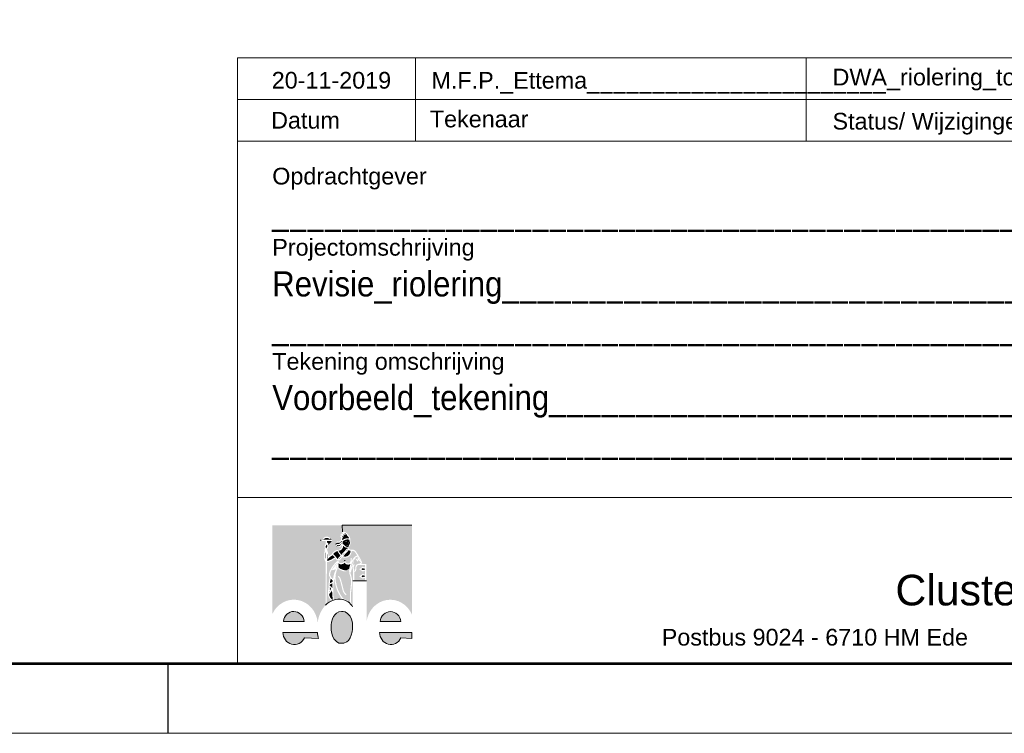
# Model space of a CAD drawing. Header units: metres. Extents: x 170701 to 171309, y 446948 to 447368.
# Tile 12 of 17: x 171180 to 171251, y 446948 to 446999. Entities that reach past the tile are written whole.
import ezdxf
from ezdxf.enums import TextEntityAlignment as Align

# ---------------------------------------------------------------- set-up
doc = ezdxf.new("R2010")
doc.units = ezdxf.units.M
doc.header["$MEASUREMENT"] = 0
doc.layers.add('Kaders', color=7, linetype='Continuous', lineweight=0)
doc.styles.add('Style-arial', font='arial.shx')

# ---------------------------------------------------------------- blocks, each defined once
blk = doc.blocks.new('*U75')
at = {"layer": 'Kaders', "linetype": 'Continuous', "lineweight": 0}
h = blk.add_hatch(color=142, dxfattribs=at)
edge = h.paths.add_edge_path()
edge.add_line((-7.498, -2.951), (-7.498, 5.997))
edge.add_line((-7.498, 5.997), (0.001, 5.997))
edge.add_line((0.001, 5.997), (-1.247, 4.674))
edge.add_line((-1.247, 4.674), (-1.249, 4.677))
edge.add_ellipse((-1.643, 4.337), major_axis=(0, -0.521), ratio=0.999999, start_angle=130.79381, end_angle=230.8107)
edge.add_line((-2.047, 4.666), (-2.048, 4.663))
edge.add_line((-2.048, 4.663), (-1.953, 4.589))
edge.add_line((-1.953, 4.589), (-2.264, 4.544))
edge.add_line((-2.264, 4.544), (-2.264, 4.424))
edge.add_line((-2.264, 4.424), (-1.089, 4.421))
edge.add_line((-1.089, 4.421), (-1.747, 4.422))
edge.add_line((-1.747, 4.422), (-1.744, 4.121))
edge.add_line((-1.744, 4.121), (-1.796, 4.063))
edge.add_line((-1.796, 4.063), (-1.862, 3.96))
edge.add_line((-1.862, 3.96), (-1.87, 3.86))
edge.add_line((-1.87, 3.86), (-1.877, 3.761))
edge.add_line((-1.877, 3.761), (-1.849, 3.705))
edge.add_line((-1.849, 3.705), (-1.838, 3.674))
edge.add_line((-1.838, 3.674), (-1.856, 3.608))
edge.add_line((-1.856, 3.608), (-1.861, 3.499))
edge.add_line((-1.861, 3.499), (-1.87, 3.405))
edge.add_line((-1.87, 3.405), (-1.888, 3.287))
edge.add_line((-1.888, 3.287), (-1.903, 3.191))
edge.add_line((-1.903, 3.191), (-1.914, 3.036))
edge.add_line((-1.914, 3.036), (-1.913, 2.929))
edge.add_line((-1.913, 2.929), (-1.907, 2.811))
edge.add_line((-1.907, 2.811), (-1.906, 2.68))
edge.add_line((-1.906, 2.68), (-1.883, 2.575))
edge.add_line((-1.883, 2.575), (-1.859, 2.48))
edge.add_line((-1.859, 2.48), (-1.754, 2.299))
edge.add_line((-1.754, 2.299), (-1.763, -1.969))
edge.add_line((-1.763, -1.969), (-1.77, -2.031))
edge.add_ellipse((0.319, -4.111), major_axis=(0, -2.948), ratio=0.999999, start_angle=225.13875, end_angle=263.72638)
edge.add_ellipse((-5.174, -4.058), major_axis=(0, -2.577), ratio=0.999999, start_angle=96.00017, end_angle=244.48934)
edge.add_line((-7.5, -2.948), (-7.501, -2.95))
edge.add_line((-7.501, -2.95), (-7.498, -2.951))
h = blk.add_hatch(color=142, dxfattribs=at)
edge = h.paths.add_edge_path()
edge.add_line((7.502, 5.997), (7.502, -2.972))
edge.add_line((7.502, -2.972), (7.5, -2.97))
edge.add_ellipse((5.173, -4.054), major_axis=(0, -2.567), ratio=0.999999, start_angle=114.97429, end_angle=262.38732)
edge.add_line((2.628, -3.715), (2.64, 0.423))
edge.add_line((2.64, 0.423), (2.595, 0.422))
edge.add_line((2.595, 0.422), (2.594, 2.116))
edge.add_line((2.594, 2.116), (2.067, 2.123))
edge.add_ellipse((1.953, 2.264), major_axis=(0, 0.181), ratio=0.999999, start_angle=219.05137, end_angle=302.40826)
edge.add_line((2.105, 2.361), (2.11, 2.351))
edge.add_ellipse((0.269, 1.632), major_axis=(0, 1.977), ratio=0.999999, start_angle=291.30822, end_angle=311.40556)
edge.add_line((1.752, 2.94), (1.782, 2.965))
edge.add_ellipse((4.867, 5.503), major_axis=(0, -3.995), ratio=0.999999, start_angle=303.21342, end_angle=309.45594, ccw=False)
edge.add_line((1.525, 3.315), (1.527, 3.31))
edge.add_ellipse((1.145, 3.11), major_axis=(0, 0.432), ratio=0.999999, start_angle=297.65406, end_angle=362.40556)
edge.add_line((1.127, 3.541), (1.131, 3.539))
edge.add_line((1.131, 3.539), (0.971, 3.538))
edge.add_line((0.971, 3.538), (0.969, 3.539))
edge.add_ellipse((0.964, 3.893), major_axis=(0, 0.355), ratio=0.999999, start_angle=115.14835, end_angle=180.95551, ccw=False)
edge.add_line((0.643, 3.742), (0.643, 3.741))
edge.add_line((0.643, 3.741), (0.746, 3.829))
edge.add_line((0.746, 3.829), (0.791, 3.9))
edge.add_line((0.791, 3.9), (0.826, 3.974))
edge.add_line((0.826, 3.974), (0.872, 4.045))
edge.add_line((0.872, 4.045), (0.903, 4.139))
edge.add_line((0.903, 4.139), (0.918, 4.243))
edge.add_line((0.918, 4.243), (0.885, 4.386))
edge.add_ellipse((0.552, 4.481), major_axis=(0, 0.347), ratio=0.999999, start_angle=254.15991, end_angle=290.01247)
edge.add_ellipse((0.381, 4.607), major_axis=(0, 0.497), ratio=0.999999, start_angle=269.19818, end_angle=326.47722)
edge.add_ellipse((0.169, 4.823), major_axis=(0, -0.525), ratio=0.999999, start_angle=112.11761, end_angle=192.85111)
edge.add_line((0.053, 5.335), (0.054, 5.333))
edge.add_line((0.054, 5.333), (0.001, 5.997))
edge.add_line((0.001, 5.997), (-7.498, 5.997))
edge.add_line((-7.498, 5.997), (7.502, 5.997))
h = blk.add_hatch(color=142, dxfattribs=at)
edge = h.paths.add_edge_path()
edge.add_line((-0.652, 4.272), (-0.736, 4.726))
edge.add_line((-0.736, 4.726), (-1.247, 4.674))
edge.add_line((-1.247, 4.674), (0.001, 5.997))
edge.add_line((0.001, 5.997), (0.054, 5.333))
edge.add_line((0.054, 5.333), (-0.018, 5.266))
edge.add_line((-0.018, 5.266), (0.112, 5.176))
edge.add_line((0.112, 5.176), (0.111, 5.178))
edge.add_ellipse((0.151, 4.35), major_axis=(0, 0.828), ratio=0.999999, start_angle=2.71919, end_angle=27.11977)
edge.add_ellipse((-0.274, 4.67), major_axis=(0, 0.42), ratio=0.999999, start_angle=306.66124, end_angle=353.60715, ccw=False)
edge.add_line((0.064, 4.921), (-0.018, 5.003))
edge.add_ellipse((0.1, 4.492), major_axis=(0, 0.524), ratio=0.999999, start_angle=12.9704, end_angle=37.94743)
edge.add_line((-0.223, 4.906), (-0.223, 4.904))
edge.add_line((-0.223, 4.904), (-0.067, 4.754))
edge.add_line((-0.067, 4.754), (-0.068, 4.756))
edge.add_ellipse((0.268, 4.576), major_axis=(0, -0.381), ratio=0.999999, start_angle=241.73241, end_angle=279.86493)
edge.add_line((-0.108, 4.51), (-0.106, 4.509))
edge.add_line((-0.106, 4.509), (-0.188, 4.464))
edge.add_line((-0.188, 4.464), (-0.235, 4.417))
edge.add_line((-0.235, 4.417), (-0.268, 4.389))
edge.add_line((-0.268, 4.389), (-0.307, 4.363))
edge.add_line((-0.307, 4.363), (-0.351, 4.354))
edge.add_line((-0.351, 4.354), (-0.383, 4.351))
edge.add_line((-0.383, 4.351), (-0.417, 4.363))
edge.add_line((-0.417, 4.363), (-0.492, 4.376))
edge.add_line((-0.492, 4.376), (-0.567, 4.349))
edge.add_line((-0.567, 4.349), (-0.597, 4.319))
edge.add_line((-0.597, 4.319), (-0.652, 4.272))
h = blk.add_hatch(color=142, dxfattribs=at)
edge = h.paths.add_edge_path()
edge.add_ellipse((0.721, 3.462), major_axis=(0, -1.255), ratio=0.999999, start_angle=189.11808, end_angle=214.10746)
edge.add_ellipse((0.268, 4.576), major_axis=(0, -0.261), ratio=0.999999, start_angle=222.34097, end_angle=286.55831, ccw=False)
edge.add_line((0.093, 4.768), (-0.022, 4.878))
edge.add_line((-0.022, 4.878), (-0.021, 4.878))
edge.add_ellipse((0.1, 4.492), major_axis=(0, 0.404), ratio=0.999999, start_angle=-18.11326, end_angle=17.38366, ccw=False)
edge.add_ellipse((-0.274, 4.67), major_axis=(0, 0.54), ratio=0.999999, start_angle=292.5191, end_angle=315.78046)
edge.add_ellipse((0.151, 4.35), major_axis=(0, 0.708), ratio=0.999999, start_angle=-19.42739, end_angle=3.84649, ccw=False)
edge.add_ellipse((-0.199, 4.762), major_axis=(0, 0.639), ratio=0.999999, start_angle=293.67953, end_angle=315.95172)
edge.add_ellipse((0.169, 4.823), major_axis=(0, -0.405), ratio=0.999999, start_angle=109.81078, end_angle=169.16128, ccw=False)
edge.add_line((0.55, 4.961), (0.557, 4.94))
edge.add_ellipse((0.381, 4.607), major_axis=(0, 0.377), ratio=0.999999, start_angle=281.13692, end_angle=332.19332, ccw=False)
edge.add_ellipse((0.581, 4.105), major_axis=(0, 0.599), ratio=0.999999, start_angle=343.55786, end_angle=365.22002)
edge.add_line((0.526, 4.702), (0.526, 4.7))
edge.add_line((0.526, 4.7), (0.523, 4.7))
edge.add_line((0.523, 4.7), (0.522, 4.701))
h = blk.add_hatch(color=142, dxfattribs=at)
edge = h.paths.add_edge_path()
edge.add_line((-1.089, 4.54), (-2.264, 4.544))
edge.add_line((-2.264, 4.544), (-1.953, 4.589))
edge.add_ellipse((-1.643, 4.337), major_axis=(0, -0.401), ratio=0.999999, start_angle=130.79381, end_angle=230.8107, ccw=False)
edge.add_line((-1.339, 4.599), (-1.337, 4.599))
edge.add_line((-1.337, 4.599), (-1.247, 4.674))
edge.add_line((-1.247, 4.674), (-1.089, 4.54))
for points in [[(-1.089, 4.421), (-1.479, 4.002), (-1.481, 4.15), (-1.536, 4.26), (-1.624, 4.213), (-1.623, 4.076), (-1.627, 4.422), (-1.089, 4.421), (-2.264, 4.424)], [(-1.713, 3.68), (-1.741, 3.752), (-1.756, 3.785), (-1.75, 3.849), (-1.744, 3.922), (-1.704, 3.991), (-1.623, 4.076), (-1.599, 3.991), (-1.591, 3.922), (-1.599, 3.85), (-1.62, 3.803), (-1.692, 3.685)], [(-0.722, 3.947), (-0.652, 4.272), (-0.573, 4.18), (-0.518, 4.232), (-0.503, 4.243), (-0.479, 4.253), (-0.447, 4.247), (-0.398, 4.232), (-0.334, 4.236), (-0.259, 4.253), (-0.196, 4.293), (-0.154, 4.331), (-0.115, 4.366), (-0.093, 4.377), (-0.064, 4.383), (-0.025, 4.377), (0.001, 4.323), (-0.067, 4.314), (-0.153, 4.272), (-0.191, 4.218), (-0.238, 4.169), (-0.293, 4.121), (-0.317, 4.121), (-0.387, 4.117), (-0.441, 4.121), (-0.509, 4.134), (-0.579, 4.106), (-0.628, 4.065), (-0.669, 4.023), (-0.707, 3.974)], [(-0.616, 3.891), (-0.607, 3.907), (-0.579, 3.946), (-0.544, 3.978), (-0.518, 4.003), (-0.494, 4.01), (-0.459, 4.003), (-0.389, 3.996), (-0.314, 4.003), (-0.248, 4.003), (-0.154, 4.082), (-0.1, 4.143), (-0.073, 4.178), (-0.03, 4.199), (0.018, 4.205), (0, 4.18), (-0.04, 4.157), (-0.09, 4.118), (-0.124, 4.065), (-0.148, 4.026), (-0.181, 3.991), (-0.22, 3.954), (-0.274, 3.93), (-0.378, 3.915)], [(0.513, 4.293), (0.538, 4.41), (0.402, 4.428), (0.541, 4.582), (0.615, 4.583), (0.712, 4.564), (0.77, 4.544), (0.782, 4.477), (0.772, 4.412), (0.754, 4.372), (0.751, 4.422), (0.684, 4.422), (0.687, 4.362), (0.57, 4.333)], [(0.506, 3.841), (0.507, 3.94), (0.634, 3.936), (0.639, 4.056), (0.51, 4.061), (0.513, 4.293), (0.57, 4.333), (0.612, 4.145), (0.728, 4.15), (0.698, 4.304), (0.754, 4.306), (0.772, 4.293), (0.787, 4.271), (0.794, 4.219), (0.782, 4.157), (0.755, 4.089), (0.722, 4.027), (0.69, 3.964), (0.651, 3.904), (0.607, 3.873), (0.568, 3.859)], [(-1.754, 2.563), (-1.786, 2.697), (-1.787, 2.811), (-1.793, 2.93), (-1.793, 3.034), (-1.753, 3.616)], [(2.244, 1.477), (2.069, 1.589), (2.227, 1.695), (2.344, 1.637), (2.474, 1.631), (2.474, 1.54), (2.36, 1.539)], [(2.229, 0.771), (2.066, 0.865), (2.239, 0.979), (2.372, 0.918), (2.474, 0.914), (2.474, 0.824), (2.357, 0.824)], [(-0.049, -5.871), (-0.332, -5.847), (-0.6, -5.699), (-0.882, -5.431), (-1.044, -5.128), (-1.135, -4.743), (-1.168, -4.501), (-1.173, -4.314), (-1.158, -4.028), (-1.117, -3.747), (-1.026, -3.416), (-0.909, -3.185), (-0.758, -2.98), (-0.585, -2.829), (-0.334, -2.71), (-0.063, -2.668), (0.135, -2.679), (0.338, -2.721), (0.583, -2.86), (0.856, -3.133), (1.017, -3.461), (1.108, -3.825), (1.116, -4.121), (1.104, -4.436), (1.081, -4.712), (0.992, -5.051), (0.876, -5.32), (0.684, -5.582), (0.51, -5.715), (0.194, -5.856)]]:
    blk.add_hatch(color=142, dxfattribs=at).paths.add_polyline_path(points)
h = blk.add_hatch(color=142, dxfattribs=at)
edge = h.paths.add_edge_path()
edge.add_line((-1.089, 4.421), (-1.089, 4.54))
edge.add_line((-1.089, 4.54), (-1.247, 4.674))
edge.add_line((-1.247, 4.674), (-0.736, 4.726))
edge.add_line((-0.736, 4.726), (-0.652, 4.272))
edge.add_line((-0.652, 4.272), (-0.722, 3.947))
edge.add_line((-0.722, 3.947), (-0.616, 3.891))
edge.add_line((-0.616, 3.891), (-0.378, 3.915))
edge.add_line((-0.378, 3.915), (-0.366, 3.799))
edge.add_line((-0.366, 3.799), (-0.238, 3.814))
edge.add_line((-0.238, 3.814), (-0.154, 3.85))
edge.add_line((-0.154, 3.85), (-0.093, 3.902))
edge.add_line((-0.093, 3.902), (-0.049, 3.956))
edge.add_line((-0.049, 3.956), (-0.025, 4.003))
edge.add_line((-0.025, 4.003), (0, 4.037))
edge.add_line((0, 4.037), (0.027, 4.058))
edge.add_line((0.027, 4.058), (0.054, 4.073))
edge.add_line((0.054, 4.073), (0, 4))
edge.add_ellipse((-0.397, 3.951), major_axis=(0, 0.4), ratio=0.999999, start_angle=186.7205, end_angle=277.00376, ccw=False)
edge.add_line((-0.35, 3.554), (-0.365, 3.417))
edge.add_ellipse((-0.531, 3.333), major_axis=(0, -0.186), ratio=0.999999, start_angle=116.76963, end_angle=208.70847)
edge.add_line((-0.621, 3.496), (-0.616, 3.498))
edge.add_ellipse((-0.109, 2.355), major_axis=(0, -1.251), ratio=0.999999, start_angle=203.95314, end_angle=231.87436)
edge.add_line((-1.093, 3.128), (-1.074, 3.098))
edge.add_line((-1.074, 3.098), (-1.182, 3.032))
edge.add_line((-1.182, 3.032), (-1.27, 2.979))
edge.add_line((-1.27, 2.979), (-1.349, 2.929))
edge.add_line((-1.349, 2.929), (-1.419, 2.875))
edge.add_line((-1.419, 2.875), (-1.448, 2.853))
edge.add_line((-1.448, 2.853), (-1.449, 2.871))
edge.add_line((-1.449, 2.871), (-1.451, 2.937))
edge.add_line((-1.451, 2.937), (-1.466, 3.017))
edge.add_line((-1.466, 3.017), (-1.485, 3.101))
edge.add_line((-1.485, 3.101), (-1.506, 3.221))
edge.add_line((-1.506, 3.221), (-1.547, 3.377))
edge.add_line((-1.547, 3.377), (-1.591, 3.502))
edge.add_line((-1.591, 3.502), (-1.615, 3.56))
edge.add_line((-1.615, 3.56), (-1.608, 3.574))
edge.add_line((-1.608, 3.574), (-1.579, 3.625))
edge.add_line((-1.579, 3.625), (-1.556, 3.678))
edge.add_line((-1.556, 3.678), (-1.514, 3.745))
edge.add_line((-1.514, 3.745), (-1.481, 3.821))
edge.add_line((-1.481, 3.821), (-1.473, 3.922))
edge.add_line((-1.473, 3.922), (-1.479, 4.002))
edge.add_line((-1.479, 4.002), (-1.089, 4.421))
h = blk.add_hatch(color=142, dxfattribs=at)
edge = h.paths.add_edge_path()
edge.add_line((0.076, 4.213), (0.063, 4.331))
edge.add_line((0.063, 4.331), (0.063, 4.387))
edge.add_ellipse((0.721, 3.462), major_axis=(0, -1.135), ratio=0.999999, start_angle=189.11808, end_angle=215.4509, ccw=False)
edge.add_line((0.541, 4.582), (0.402, 4.428))
edge.add_line((0.402, 4.428), (0.401, 4.306))
edge.add_line((0.401, 4.306), (0.398, 4.307))
edge.add_ellipse((0.378, 3.68), major_axis=(0, 0.628), ratio=0.999999, start_angle=347.67226, end_angle=358.19301, ccw=False)
edge.add_line((0.513, 4.293), (0.51, 4.061))
edge.add_line((0.51, 4.061), (0.507, 3.94))
edge.add_line((0.507, 3.94), (0.506, 3.841))
edge.add_line((0.506, 3.841), (0.473, 3.853))
edge.add_line((0.473, 3.853), (0.428, 3.873))
edge.add_line((0.428, 3.873), (0.353, 3.904))
edge.add_line((0.353, 3.904), (0.299, 3.95))
edge.add_line((0.299, 3.95), (0.23, 4.009))
edge.add_line((0.23, 4.009), (0.172, 4.072))
edge.add_line((0.172, 4.072), (0.108, 4.101))
edge.add_line((0.108, 4.101), (0.052, 4.208))
edge.add_line((0.052, 4.208), (0.076, 4.213))
h = blk.add_hatch(color=142, dxfattribs=at)
edge = h.paths.add_edge_path()
edge.add_line((-0.776, 2.763), (-0.865, 2.711))
edge.add_line((-0.865, 2.711), (-0.933, 2.668))
edge.add_line((-0.933, 2.668), (-1.016, 2.633))
edge.add_line((-1.016, 2.633), (-1.111, 2.58))
edge.add_line((-1.111, 2.58), (-1.209, 2.532))
edge.add_line((-1.209, 2.532), (-1.297, 2.5))
edge.add_line((-1.297, 2.5), (-1.428, 2.448))
edge.add_line((-1.428, 2.448), (-1.554, 2.428))
edge.add_line((-1.554, 2.428), (-1.633, 2.421))
edge.add_line((-1.633, 2.421), (-1.633, 3.214))
edge.add_line((-1.633, 3.214), (-1.633, 3.251))
edge.add_line((-1.633, 3.251), (-1.603, 3.078))
edge.add_line((-1.603, 3.078), (-1.584, 2.992))
edge.add_line((-1.584, 2.992), (-1.572, 2.924))
edge.add_line((-1.572, 2.924), (-1.57, 2.863))
edge.add_line((-1.57, 2.863), (-1.565, 2.811))
edge.add_line((-1.565, 2.811), (-1.562, 2.758))
edge.add_line((-1.562, 2.758), (-1.614, 2.531))
edge.add_line((-1.614, 2.531), (-1.416, 2.724))
edge.add_line((-1.416, 2.724), (-1.346, 2.783))
edge.add_line((-1.346, 2.783), (-1.283, 2.828))
edge.add_line((-1.283, 2.828), (-1.207, 2.875))
edge.add_line((-1.207, 2.875), (-1.119, 2.929))
edge.add_line((-1.119, 2.929), (-1.019, 2.992))
edge.add_line((-1.019, 2.992), (-1.018, 2.993))
edge.add_ellipse((-2.417, 1.273), major_axis=(0, 2.217), ratio=0.999999, start_angle=312.276, end_angle=320.87991, ccw=False)
edge.add_line((-0.777, 2.764), (-0.776, 2.763))
h = blk.add_hatch(color=142, dxfattribs=at)
edge = h.paths.add_edge_path()
edge.add_ellipse((-2.417, 1.273), major_axis=(0, 2.337), ratio=0.999999, start_angle=304.8545, end_angle=321.42276)
edge.add_ellipse((-0.109, 2.355), major_axis=(0, -1.131), ratio=0.999999, start_angle=203.95314, end_angle=228.81527, ccw=False)
edge.add_line((-0.568, 3.389), (-0.563, 3.391))
edge.add_ellipse((-0.531, 3.333), major_axis=(0, -0.0662), ratio=0.999999, start_angle=116.76962, end_angle=208.70847, ccw=False)
edge.add_line((-0.472, 3.363), (-0.47, 3.359))
edge.add_ellipse((1.78, 4.682), major_axis=(0, -2.61), ratio=0.999999, start_angle=300.44374, end_angle=311.7006)
edge.add_line((-0.169, 2.945), (-0.168, 2.945))
edge.add_line((-0.168, 2.945), (-0.498, 2.608))
edge.add_line((-0.498, 2.608), (-0.499, 2.609))
h = blk.add_hatch(color=142, dxfattribs=at)
edge = h.paths.add_edge_path()
edge.add_line((-0.392, 2.346), (0.034, 2.791))
edge.add_line((0.034, 2.791), (0.036, 2.79))
edge.add_ellipse((0.33, 3.52), major_axis=(0, -0.787), ratio=0.999999, start_angle=338.00842, end_angle=393.23964)
edge.add_line((0.761, 2.862), (0.767, 2.866))
edge.add_ellipse((0.285, 3.436), major_axis=(0, 0.747), ratio=0.999999, start_angle=220.23812, end_angle=268.78253)
edge.add_line((1.032, 3.42), (1.132, 3.42))
edge.add_ellipse((1.145, 3.11), major_axis=(0, 0.312), ratio=0.999999, start_angle=-62.34594, end_angle=2.40556, ccw=False)
edge.add_line((1.421, 3.254), (1.424, 3.249))
edge.add_ellipse((4.867, 5.503), major_axis=(0, -4.115), ratio=0.999999, start_angle=303.21342, end_angle=308.08389)
edge.add_ellipse((1.832, 2.236), major_axis=(0, -0.757), ratio=0.999999, start_angle=195.59481, end_angle=231.60103)
edge.add_ellipse((3.042, 1.283), major_axis=(0, -2.297), ratio=0.999999, start_angle=231.73154, end_angle=241.13679)
edge.add_ellipse((0.457, 2.523), major_axis=(0, 0.588), ratio=0.999999, start_angle=257.13749, end_angle=288.46888)
edge.add_line((1.014, 2.709), (1.013, 2.707))
edge.add_line((1.013, 2.707), (0.9, 2.669))
edge.add_line((0.9, 2.669), (0.9, 2.671))
edge.add_ellipse((0.457, 2.523), major_axis=(0, 0.468), ratio=0.999999, start_angle=235.14259, end_angle=288.46888, ccw=False)
edge.add_line((0.841, 2.256), (0.839, 2.254))
edge.add_ellipse((0.655, 2.372), major_axis=(0, 0.219), ratio=0.999999, start_angle=152.32457, end_angle=237.27085, ccw=False)
edge.add_line((0.554, 2.178), (0.536, 2.184))
edge.add_ellipse((0.575, 2.42), major_axis=(0, -0.239), ratio=0.999999, start_angle=278.17414, end_angle=350.57268, ccw=False)
edge.add_line((0.339, 2.386), (0.338, 2.383))
edge.add_line((0.338, 2.383), (0.331, 2.442))
edge.add_line((0.331, 2.442), (0.293, 2.454))
edge.add_line((0.293, 2.454), (0.251, 2.459))
edge.add_line((0.251, 2.459), (0.224, 2.401))
edge.add_ellipse((-0.097, 2.537), major_axis=(0, 0.349), ratio=0.999999, start_angle=122.85771, end_angle=246.97532, ccw=False)
edge.add_line((-0.391, 2.348), (-0.392, 2.346))
h = blk.add_hatch(color=142, dxfattribs=at)
edge = h.paths.add_edge_path()
edge.add_ellipse((1.78, 4.682), major_axis=(0, -2.49), ratio=0.999999, start_angle=300.44374, end_angle=311.50119, ccw=False)
edge.add_line((-0.367, 3.42), (-0.374, 3.432))
edge.add_ellipse((-0.397, 3.951), major_axis=(0, 0.52), ratio=0.999999, start_angle=182.55836, end_angle=269.21173)
edge.add_line((0.122, 3.944), (0.123, 3.939))
edge.add_line((0.123, 3.939), (0.289, 3.804))
edge.add_line((0.289, 3.804), (0.38, 3.761))
edge.add_line((0.38, 3.761), (0.529, 3.703))
edge.add_line((0.529, 3.703), (0.541, 3.673))
edge.add_line((0.541, 3.673), (-0.085, 3.032))
h = blk.add_hatch(color=142, dxfattribs=at)
edge = h.paths.add_edge_path()
edge.add_ellipse((0.33, 3.52), major_axis=(0, -0.667), ratio=0.999999, start_angle=-17.67238, end_angle=33.23964, ccw=False)
edge.add_line((0.127, 2.884), (0.712, 3.49))
edge.add_ellipse((0.964, 3.893), major_axis=(0, 0.475), ratio=0.999999, start_angle=148.06849, end_angle=173.71328)
edge.add_ellipse((0.285, 3.436), major_axis=(0, 0.627), ratio=0.999999, start_angle=220.23812, end_angle=268.63367, ccw=False)
edge.add_line((0.69, 2.958), (0.691, 2.957))
edge.add_line((0.691, 2.957), (0.696, 2.962))
h = blk.add_hatch(color=142, dxfattribs=at)
edge = h.paths.add_edge_path()
edge.add_ellipse((-0.331, -3.508), major_axis=(0, -2.063), ratio=0.999999, start_angle=201.86352, end_angle=219.48916)
edge.add_line((-1.642, -1.916), (-1.642, -1.918))
edge.add_line((-1.642, -1.918), (-1.633, 2.301))
edge.add_line((-1.633, 2.301), (-1.539, 2.309))
edge.add_line((-1.539, 2.309), (-1.395, 2.332))
edge.add_line((-1.395, 2.332), (-1.256, 2.389))
edge.add_line((-1.256, 2.389), (-1.164, 2.421))
edge.add_line((-1.164, 2.421), (-1.054, 2.473))
edge.add_line((-1.054, 2.473), (-0.963, 2.525))
edge.add_line((-0.963, 2.525), (-0.879, 2.561))
edge.add_line((-0.879, 2.561), (-0.803, 2.609))
edge.add_line((-0.803, 2.609), (-0.694, 2.671))
edge.add_line((-0.694, 2.671), (-0.697, 2.672))
edge.add_ellipse((-2.417, 1.273), major_axis=(0, 2.217), ratio=0.999999, start_angle=300.57372, end_angle=309.14057, ccw=False)
edge.add_ellipse((1.374, 0.038), major_axis=(0, -3.021), ratio=0.999999, start_angle=218.5409, end_angle=240.72397)
edge.add_line((-1.261, 1.515), (-1.258, 1.52))
edge.add_ellipse((-0.588, 1.061), major_axis=(0, -0.812), ratio=0.999999, start_angle=235.57729, end_angle=281.37081)
edge.add_line((-1.385, 0.9), (-1.38, 0.886))
edge.add_ellipse((-0.348, 1.396), major_axis=(0, -1.151), ratio=0.999999, start_angle=296.30783, end_angle=304.0826)
edge.add_ellipse((1.852, -0.3), major_axis=(0, -3.324), ratio=0.999999, start_angle=251.57728, end_angle=263.93215)
edge.add_line((-1.453, 0.051), (-1.45, 0.064))
edge.add_ellipse((-1.216, -0.013), major_axis=(0, -0.246), ratio=0.999999, start_angle=251.98432, end_angle=303.2862)
edge.add_ellipse((1.043, -0.82), major_axis=(0, -2.555), ratio=0.999999, start_angle=254.75414, end_angle=274.69524)
edge.add_line((-1.503, -1.029), (-1.501, -1.042))
edge.add_ellipse((-0.634, -0.832), major_axis=(0, -0.892), ratio=0.999999, start_angle=283.59787, end_angle=328.62326)
h = blk.add_hatch(color=142, dxfattribs=at)
edge = h.paths.add_edge_path()
edge.add_ellipse((1.374, 0.038), major_axis=(0, -2.901), ratio=0.999999, start_angle=220.66855, end_angle=240.72397, ccw=False)
edge.add_ellipse((-2.017, 2.181), major_axis=(0, 1.501), ratio=0.999999, start_angle=246.02465, end_angle=272.19213, ccw=False)
edge.add_line((-0.645, 1.571), (-0.642, 1.577))
edge.add_ellipse((1.46, 0.328), major_axis=(0, -2.444), ratio=0.999999, start_angle=239.28004, end_angle=264.19946)
edge.add_ellipse((-0.348, 1.396), major_axis=(0, -1.031), ratio=0.999999, start_angle=296.30783, end_angle=322.73077, ccw=False)
edge.add_line((-1.272, 0.939), (-1.267, 0.924))
edge.add_ellipse((-0.588, 1.061), major_axis=(0, -0.692), ratio=0.999999, start_angle=235.57729, end_angle=281.37081, ccw=False)
edge.add_line((-1.159, 1.452), (-1.159, 1.45))
edge.add_line((-1.159, 1.45), (-1.156, 1.454))
edge.add_line((-1.156, 1.454), (-1.156, 1.456))
h = blk.add_hatch(color=142, dxfattribs=at)
edge = h.paths.add_edge_path()
edge.add_ellipse((1.257, 0.718), major_axis=(0, -1.964), ratio=0.999999, start_angle=245.85449, end_angle=285.92711, ccw=False)
edge.add_ellipse((-2.017, 2.181), major_axis=(0, 1.621), ratio=0.999999, start_angle=246.02465, end_angle=269.78646)
edge.add_line((-0.395, 2.175), (-0.396, 2.173))
edge.add_line((-0.396, 2.173), (-0.34, 1.721))
edge.add_line((-0.34, 1.721), (-0.407, 1.624))
edge.add_line((-0.407, 1.624), (-0.409, 1.627))
edge.add_ellipse((0.418, 2.74), major_axis=(0, -1.387), ratio=0.999999, start_angle=323.39575, end_angle=361.59827)
edge.add_line((0.457, 1.354), (0.456, 1.352))
edge.add_line((0.456, 1.352), (0.453, 1.471))
edge.add_line((0.453, 1.471), (0.77, 1.627))
edge.add_ellipse((2.053, 1.434), major_axis=(0, -1.297), ratio=0.999999, start_angle=261.44252, end_angle=284.07326)
edge.add_line((0.795, 1.119), (0.798, 1.111))
edge.add_ellipse((-1.278, 0.257), major_axis=(0, 2.244), ratio=0.999999, start_angle=271.18046, end_angle=292.36646, ccw=False)
edge.add_line((0.966, 0.303), (0.966, 0.307))
edge.add_ellipse((-6.626, 0.693), major_axis=(0, 7.602), ratio=0.999999, start_angle=260.7641, end_angle=267.09586, ccw=False)
edge.add_line((0.877, -0.527), (0.876, -0.53))
edge.add_line((0.876, -0.53), (0.48, -0.946))
edge.add_ellipse((0.922, -0.291), major_axis=(0, -0.789), ratio=0.999999, start_angle=277.81358, end_angle=325.93713, ccw=False)
edge.add_line((0.14, -0.398), (0.139, -0.392))
edge.add_ellipse((-14.191, -3.922), major_axis=(0, 14.759), ratio=0.999999, start_angle=283.83862, end_angle=288.12538)
edge.add_line((-0.165, 0.669), (-0.175, 0.688))
edge.add_ellipse((-2.007, -0.741), major_axis=(0, 2.324), ratio=0.999999, start_angle=307.94967, end_angle=315.03924)
edge.add_line((-0.365, 0.903), (-0.366, 0.9))
edge.add_line((-0.366, 0.9), (-0.449, 0.817))
edge.add_line((-0.449, 0.817), (-0.631, 0.179))
h = blk.add_hatch(color=142, dxfattribs=at)
edge = h.paths.add_edge_path()
edge.add_ellipse((-0.097, 2.537), major_axis=(0, 0.469), ratio=0.999999, start_angle=140.60606, end_angle=230.55788)
edge.add_ellipse((0.575, 2.42), major_axis=(0, -0.359), ratio=0.999999, start_angle=300.22739, end_angle=350.57268)
edge.add_line((0.516, 2.066), (0.498, 2.072))
edge.add_ellipse((0.655, 2.372), major_axis=(0, 0.339), ratio=0.999999, start_angle=152.32457, end_angle=230.59119)
edge.add_ellipse((3.042, 1.283), major_axis=(0, -2.297), ratio=0.999999, start_angle=247.64335, end_angle=261.38289)
edge.add_line((0.77, 1.627), (0.453, 1.471))
edge.add_line((0.453, 1.471), (0.453, 1.474))
edge.add_ellipse((0.418, 2.74), major_axis=(0, -1.267), ratio=0.999999, start_angle=-36.60425, end_angle=1.59827, ccw=False)
edge.add_line((-0.337, 1.723), (-0.34, 1.721))
edge.add_line((-0.34, 1.721), (-0.396, 2.173))
edge.add_line((-0.396, 2.173), (-0.395, 2.175))
h = blk.add_hatch(color=142, dxfattribs=at)
edge = h.paths.add_edge_path()
edge.add_ellipse((-0.155, -2.951), major_axis=(0, 1.486), ratio=0.999999, start_angle=300.24464, end_angle=308.71137)
edge.add_ellipse((6.865, -1.25), major_axis=(0, -5.911), ratio=0.999999, start_angle=263.14406, end_angle=277.50491, ccw=False)
edge.add_line((0.996, -0.544), (0.996, -0.547))
edge.add_ellipse((-6.626, 0.693), major_axis=(0, 7.722), ratio=0.999999, start_angle=260.7641, end_angle=267.09586)
edge.add_line((1.086, 0.301), (1.086, 0.306))
edge.add_ellipse((-1.278, 0.257), major_axis=(0, 2.364), ratio=0.999999, start_angle=271.18046, end_angle=292.36646)
edge.add_line((0.909, 1.157), (0.911, 1.148))
edge.add_ellipse((2.053, 1.434), major_axis=(0, -1.177), ratio=0.999999, start_angle=261.44252, end_angle=284.07326, ccw=False)
edge.add_ellipse((3.042, 1.283), major_axis=(0, -2.177), ratio=0.999999, start_angle=231.73154, end_angle=261.38289, ccw=False)
edge.add_line((1.332, 2.632), (1.323, 2.619))
edge.add_ellipse((2.524, 3.256), major_axis=(0, -1.36), ratio=0.999999, start_angle=297.93545, end_angle=313.18322)
edge.add_ellipse((4.233, -0.701), major_axis=(0, -4.056), ratio=0.999999, start_angle=221.73841, end_angle=228.03729)
edge.add_line((1.217, 2.011), (1.213, 2.006))
edge.add_ellipse((1.611, 1.719), major_axis=(0, -0.491), ratio=0.999999, start_angle=234.18114, end_angle=275.20657)
edge.add_line((1.122, 1.674), (1.128, 1.653))
edge.add_ellipse((-6.584, -2.245), major_axis=(0, 8.641), ratio=0.999999, start_angle=295.90369, end_angle=296.81081, ccw=False)
edge.add_line((1.189, 1.53), (1.189, 1.543))
edge.add_line((1.189, 1.543), (1.188, 0.419))
edge.add_line((1.188, 0.419), (1.14, 0.419))
edge.add_line((1.14, 0.419), (1.128, -2.203))
h = blk.add_hatch(color=142, dxfattribs=at)
edge = h.paths.add_edge_path()
edge.add_ellipse((2.524, 3.256), major_axis=(0, -1.24), ratio=0.999999, start_angle=295.98607, end_angle=318.98607, ccw=False)
edge.add_ellipse((1.832, 2.236), major_axis=(0, -0.637), ratio=0.999999, start_angle=194.78732, end_angle=221.47808, ccw=False)
edge.add_ellipse((0.269, 1.632), major_axis=(0, 1.857), ratio=0.999999, start_angle=291.30822, end_angle=311.05986, ccw=False)
edge.add_line((1.999, 2.307), (2.004, 2.297))
edge.add_ellipse((1.953, 2.264), major_axis=(0, 0.0609), ratio=0.999999, start_angle=223.89604, end_angle=302.40826, ccw=False)
edge.add_line((1.995, 2.22), (1.998, 2.223))
edge.add_ellipse((1.728, 2.54), major_axis=(0, 0.416), ratio=0.999999, start_angle=188.85528, end_angle=220.27709, ccw=False)
edge.add_line((1.793, 2.129), (1.796, 2.129))
edge.add_ellipse((1.84, 1.667), major_axis=(0, -0.465), ratio=0.999999, start_angle=185.36572, end_angle=223.97544)
edge.add_line((1.517, 2.001), (1.509, 1.991))
edge.add_ellipse((1.971, 1.683), major_axis=(0, -0.556), ratio=0.999999, start_angle=236.3684, end_angle=277.47832)
edge.add_line((1.42, 1.611), (1.422, 1.635))
edge.add_ellipse((4.314, 0.815), major_axis=(0, -3.006), ratio=0.999999, start_angle=254.1675, end_angle=257.6543)
edge.add_line((1.378, 1.458), (1.353, 1.464))
edge.add_ellipse((-6.584, -2.245), major_axis=(0, 8.761), ratio=0.999999, start_angle=295.04719, end_angle=296.81081)
edge.add_line((1.235, 1.707), (1.241, 1.685))
edge.add_ellipse((1.611, 1.719), major_axis=(0, -0.371), ratio=0.999999, start_angle=234.18114, end_angle=275.20657, ccw=False)
edge.add_line((1.31, 1.936), (1.306, 1.931))
edge.add_ellipse((4.233, -0.701), major_axis=(0, -3.936), ratio=0.999999, start_angle=219.85344, end_angle=228.03729, ccw=False)
h = blk.add_hatch(color=142, dxfattribs=at)
edge = h.paths.add_edge_path()
edge.add_line((2.475, 0.422), (1.309, 0.419))
edge.add_line((1.309, 0.419), (1.309, 1.338))
edge.add_line((1.309, 1.338), (1.309, 1.341))
edge.add_ellipse((1.367, 1.459), major_axis=(0, -0.131), ratio=0.999999, start_angle=333.62458, end_angle=438.5777)
edge.add_ellipse((4.314, 0.815), major_axis=(0, -2.886), ratio=0.999999, start_angle=253.9147, end_angle=257.6543, ccw=False)
edge.add_line((1.541, 1.615), (1.539, 1.627))
edge.add_ellipse((1.971, 1.683), major_axis=(0, -0.436), ratio=0.999999, start_angle=236.3684, end_angle=277.47832, ccw=False)
edge.add_line((1.609, 1.925), (1.6, 1.915))
edge.add_ellipse((1.84, 1.667), major_axis=(0, -0.345), ratio=0.999999, start_angle=168.98821, end_angle=223.97544, ccw=False)
edge.add_line((1.905, 2.005), (1.859, 2.004))
edge.add_line((1.859, 2.004), (2.474, 2))
edge.add_line((2.474, 2), (2.474, 1.753))
edge.add_line((2.474, 1.753), (2.372, 1.757))
edge.add_line((2.372, 1.757), (2.218, 1.837))
edge.add_line((2.218, 1.837), (1.849, 1.585))
edge.add_line((1.849, 1.585), (2.236, 1.338))
edge.add_line((2.236, 1.338), (2.389, 1.418))
edge.add_line((2.389, 1.418), (2.474, 1.418))
edge.add_line((2.474, 1.418), (2.474, 1.034))
edge.add_line((2.474, 1.034), (2.401, 1.037))
edge.add_line((2.401, 1.037), (2.229, 1.118))
edge.add_line((2.229, 1.118), (1.838, 0.86))
edge.add_line((1.838, 0.86), (2.218, 0.636))
edge.add_line((2.218, 0.636), (2.381, 0.703))
edge.add_line((2.381, 0.703), (2.475, 0.703))
edge.add_line((2.475, 0.703), (2.475, 0.422))
h = blk.add_hatch(color=142, dxfattribs=at)
edge = h.paths.add_edge_path()
edge.add_ellipse((-1.216, -0.013), major_axis=(0, -0.126), ratio=0.999999, start_angle=251.98432, end_angle=339.7587, ccw=False)
edge.add_line((-1.336, 0.026), (-1.348, 0.022))
edge.add_line((-1.348, 0.022), (-1.034, 0.163))
edge.add_line((-1.034, 0.163), (-1.025, 0.168))
edge.add_ellipse((5.006, -0.541), major_axis=(0, -6.073), ratio=0.999999, start_angle=263.29928, end_angle=268.12597)
edge.add_ellipse((-1.367, -0.428), major_axis=(0, 0.316), ratio=0.999999, start_angle=285.70434, end_angle=340.18679)
edge.add_line((-1.261, -0.132), (-1.259, -0.133))
edge.add_line((-1.259, -0.133), (-1.26, -0.131))
h = blk.add_hatch(color=142, dxfattribs=at)
edge = h.paths.add_edge_path()
edge.add_ellipse((1.852, -0.3), major_axis=(0, -3.204), ratio=0.999999, start_angle=253.02174, end_angle=261.56958, ccw=False)
edge.add_ellipse((-0.348, 1.396), major_axis=(0, -1.151), ratio=0.999999, start_angle=311.34344, end_angle=321.34082)
edge.add_line((-1.067, 0.497), (-1.064, 0.495))
edge.add_ellipse((-1.14, 0.389), major_axis=(0, 0.13), ratio=0.999999, start_angle=205.89856, end_angle=324.45488, ccw=False)
edge.add_line((-1.083, 0.273), (-1.08, 0.272))
edge.add_line((-1.08, 0.272), (-1.318, 0.17))
h = blk.add_hatch(color=142, dxfattribs=at)
edge = h.paths.add_edge_path()
edge.add_ellipse((5.006, -0.541), major_axis=(0, -5.953), ratio=0.999999, start_angle=260.26202, end_angle=279.42451, ccw=False)
edge.add_line((-0.861, 0.466), (-0.86, 0.472))
edge.add_ellipse((1.46, 0.328), major_axis=(0, -2.324), ratio=0.999999, start_angle=259.66859, end_angle=266.44783, ccw=False)
edge.add_ellipse((1.257, 0.718), major_axis=(0, -2.084), ratio=0.999999, start_angle=269.26579, end_angle=285.92711)
edge.add_line((-0.747, 0.147), (-0.748, 0.151))
edge.add_ellipse((2.668, 0.834), major_axis=(0, -3.483), ratio=0.999999, start_angle=281.30385, end_angle=311.70916)
edge.add_line((0.067, -1.483), (0.031, -1.477))
edge.add_ellipse((-0.331, -3.507), major_axis=(0, -2.063), ratio=0.999999, start_angle=169.91396, end_angle=195.05696)
h = blk.add_hatch(color=142, dxfattribs=at)
edge = h.paths.add_edge_path()
edge.add_ellipse((2.668, 0.834), major_axis=(0, -3.363), ratio=0.999999, start_angle=281.30385, end_angle=312.66855, ccw=False)
edge.add_line((-0.631, 0.175), (-0.631, 0.179))
edge.add_line((-0.631, 0.179), (-0.449, 0.817))
edge.add_ellipse((-2.007, -0.741), major_axis=(0, 2.204), ratio=0.999999, start_angle=307.94967, end_angle=315.03924, ccw=False)
edge.add_line((-0.269, 0.614), (-0.279, 0.632))
edge.add_ellipse((-14.191, -3.922), major_axis=(0, 14.639), ratio=0.999999, start_angle=283.83862, end_angle=288.12538, ccw=False)
edge.add_line((0.023, -0.421), (0.021, -0.415))
edge.add_ellipse((0.922, -0.291), major_axis=(0, -0.909), ratio=0.999999, start_angle=277.81358, end_angle=325.93713)
edge.add_line((0.413, -1.044), (0.413, -1.047))
edge.add_line((0.413, -1.047), (0.48, -0.946))
edge.add_line((0.48, -0.946), (0.876, -0.53))
edge.add_ellipse((6.865, -1.25), major_axis=(0, -6.031), ratio=0.999999, start_angle=263.14406, end_angle=275.07093)
edge.add_ellipse((-0.155, -2.951), major_axis=(0, 1.546), ratio=0.999999, start_angle=319.08874, end_angle=346.93421)
h = blk.add_hatch(color=142, dxfattribs=at)
edge = h.paths.add_edge_path()
edge.add_ellipse((1.043, -0.82), major_axis=(0, -2.435), ratio=0.999999, start_angle=256.1731, end_angle=268.37744, ccw=False)
edge.add_ellipse((-1.367, -0.428), major_axis=(0, 0.196), ratio=0.999999, start_angle=221.43998, end_angle=346.43824, ccw=False)
edge.add_line((-1.238, -0.574), (-1.241, -0.581))
edge.add_line((-1.241, -0.581), (-1.391, -0.751))
h = blk.add_hatch(color=142, dxfattribs=at)
edge = h.paths.add_edge_path()
edge.add_line((-1.349, -0.887), (-1.152, -0.659))
edge.add_line((-1.152, -0.659), (-1.158, -0.664))
edge.add_ellipse((-1.367, -0.428), major_axis=(0, 0.316), ratio=0.999999, start_angle=221.43998, end_angle=252.26074)
edge.add_ellipse((5.006, -0.541), major_axis=(0, -6.073), ratio=0.999999, start_angle=269.83911, end_angle=279.26309)
edge.add_ellipse((-0.634, -0.832), major_axis=(0, -0.772), ratio=0.999999, start_angle=283.59787, end_angle=332.7773, ccw=False)
edge.add_line((-1.385, -1.014), (-1.389, -0.995))
edge.add_ellipse((-1.189, -1.006), major_axis=(0, -0.2), ratio=0.999999, start_angle=232.57124, end_angle=266.97456, ccw=False)
edge.add_line((-1.348, -0.884), (-1.346, -0.884))
edge.add_line((-1.346, -0.884), (-1.349, -0.887))
h = blk.add_hatch(color=142, dxfattribs=at)
edge = h.paths.add_edge_path()
edge.add_line((-6.295, -3.664), (-4.065, -3.677))
edge.add_line((-4.065, -3.677), (-4.065, -3.675))
edge.add_ellipse((-5.181, -3.793), major_axis=(0, -1.122), ratio=0.999999, start_angle=96.06913, end_angle=263.32679)
edge.add_line((-6.296, -3.663), (-6.297, -3.664))
edge.add_line((-6.297, -3.664), (-6.295, -3.664))
h = blk.add_hatch(color=142, dxfattribs=at)
edge = h.paths.add_edge_path()
edge.add_line((6.307, -3.691), (4.088, -3.678))
edge.add_line((4.088, -3.678), (4.087, -3.676))
edge.add_ellipse((5.196, -3.805), major_axis=(0, -1.116), ratio=0.999999, start_angle=95.98874, end_angle=263.39489, ccw=False)
edge.add_line((6.306, -3.688), (6.306, -3.691))
edge.add_line((6.306, -3.691), (6.307, -3.691))
h = blk.add_hatch(color=142, dxfattribs=at)
edge = h.paths.add_edge_path()
edge.add_ellipse((-5.138, -4.787), major_axis=(0, -1.207), ratio=0.999999, start_angle=-90.48281, end_angle=64.23253, ccw=False)
edge.add_line((-6.345, -4.777), (-6.343, -4.778))
edge.add_line((-6.343, -4.778), (-2.65, -4.782))
edge.add_line((-2.65, -4.782), (-2.65, -4.781))
edge.add_ellipse((0.33, -4.532), major_axis=(0, -2.991), ratio=0.999999, start_angle=274.76879, end_angle=286.75298)
edge.add_line((-2.534, -5.394), (-2.532, -5.396))
edge.add_line((-2.532, -5.396), (-4.05, -5.313))
edge.add_line((-4.05, -5.313), (-4.051, -5.312))
h = blk.add_hatch(color=142, dxfattribs=at)
edge = h.paths.add_edge_path()
edge.add_ellipse((5.24, -4.781), major_axis=(0, -1.21), ratio=0.999999, start_angle=-89.78919, end_angle=63.53082, ccw=False)
edge.add_line((4.03, -4.786), (4.032, -4.787))
edge.add_line((4.032, -4.787), (7.49, -4.794))
edge.add_line((7.49, -4.794), (7.49, -5.376))
edge.add_line((7.49, -5.376), (6.324, -5.32))
at = {"layer": 'Kaders', "color": 142, "linetype": 'Continuous', "lineweight": 0}
for p, q in [((0.054, 5.333), (0.001, 5.997)), ((0.001, 5.997), (0.054, 5.333)), ((0.001, 5.997), (7.502, 5.997)), ((-2.264, 4.424), (-2.264, 4.544)), ((0.51, 4.061), (0.639, 4.056)), ((0.513, 4.293), (0.538, 4.41)), ((0.57, 4.333), (0.687, 4.362)), ((0.728, 4.15), (0.612, 4.145)), ((0.634, 3.936), (0.639, 4.056)), ((0.684, 4.422), (0.751, 4.422)), ((0.684, 4.422), (0.691, 4.3)), ((0.684, 4.303), (0.751, 4.303)), ((0.751, 4.303), (0.751, 4.422)), ((0.507, 3.94), (0.634, 3.936)), ((0.224, 2.399), (0.251, 2.459)), ((0.293, 2.454), (0.331, 2.442)), ((1.14, 0.419), (2.64, 0.423)), ((-6.295, -3.664), (-4.065, -3.677)), ((-6.295, -3.664), (-4.065, -3.677)), ((-4.065, -3.677), (-6.295, -3.664)), ((4.088, -3.678), (6.307, -3.691)), ((4.088, -3.678), (6.307, -3.691)), ((6.307, -3.691), (4.088, -3.678)), ((-6.343, -4.778), (-2.65, -4.782)), ((4.032, -4.787), (7.49, -4.794)), ((7.49, -4.794), (7.49, -5.376)), ((-4.049, -5.315), (-2.532, -5.396)), ((7.49, -5.376), (6.324, -5.32))]:
    blk.add_line(p, q, dxfattribs=at)
at = {"layer": 'Kaders', "color": 142, "linetype": 'Continuous', "lineweight": 0, "flags": 128}
for points in [[(0.492, 3.846), (0.506, 3.841), (0.547, 3.849), (0.607, 3.867), (0.654, 3.907), (0.684, 3.958), (0.722, 4.031), (0.761, 4.1), (0.785, 4.166), (0.794, 4.236), (0.785, 4.279), (0.763, 4.304)], [(-1.158, -4.028), (-1.117, -3.747), (-1.026, -3.416), (-0.909, -3.185), (-0.758, -2.98), (-0.585, -2.829), (-0.334, -2.71), (-0.063, -2.668), (0.135, -2.679), (0.338, -2.721), (0.583, -2.86), (0.856, -3.133), (1.017, -3.461), (1.108, -3.825), (1.116, -4.121), (1.104, -4.436), (1.081, -4.712), (0.992, -5.051), (0.876, -5.32), (0.684, -5.582), (0.51, -5.715), (0.194, -5.856), (-0.049, -5.871), (-0.332, -5.847), (-0.6, -5.699), (-0.882, -5.431), (-1.044, -5.128), (-1.135, -4.743), (-1.168, -4.501), (-1.173, -4.314), (-1.158, -4.028)]]:
    blk.add_lwpolyline(points, dxfattribs=at)
at = {"layer": 'Kaders', "color": 142, "linetype": 'Continuous', "lineweight": 0, "extrusion": (0, 0, -1)}
for centre, major_axis, start_param, end_param in [((0.378, 3.68), (0, -0.748), 3.173131, 3.356752), ((-2.089, 3.673), (0, -2.74), 4.468649, 4.539362), ((-2.089, 3.673), (0, -2.86), 4.468649, 4.544288), ((0.964, 3.893), (0, -0.475), 1.089147, 1.157134), ((-0.331, -3.507), (0, 2.063), 5.510512, 6.45922), ((-0.155, -2.951), (0, -1.486), 3.26679, 4.18452), ((-5.181, -3.793), (0, 1.122), 4.828858, 7.748055), ((5.196, -3.805), (0, 1.116), 4.82767, 7.749458)]:
    blk.add_ellipse(centre, major_axis=major_axis, ratio=0.999999, start_param=start_param, end_param=end_param, dxfattribs=at)
at = {"layer": 'Kaders', "color": 142, "linetype": 'Continuous', "lineweight": 0}
for centre, major_axis, start_param, end_param in [((1.367, 1.459), (0, -0.011), 4.997453, 7.660437), ((-5.138, -4.787), (0, -1.207), 4.703962, 7.404254), ((0.33, -4.532), (0, -2.991), 4.79562, 5.004784), ((5.24, -4.781), (0, -1.21), 4.716068, 7.392007)]:
    blk.add_ellipse(centre, major_axis=major_axis, ratio=0.999999, start_param=start_param, end_param=end_param, dxfattribs=at)
blk.add_solid([(-0.465, 2.47), (0.654, 3.611), (-0.453, 2.454), (0.663, 3.611)], dxfattribs=at)
blk = doc.blocks.new('A0H')
at = {"layer": 'Kaders', "color": 7, "linetype": 'Continuous', "lineweight": 0}
for p, q in [((-100, 48.5), (-5, 48.5)), ((-100, 48.5), (-100, 42.5)), ((-87.203, 48.5), (-87.203, 42.5)), ((-59.176, 48.5), (-59.176, 42.5)), ((-100, 45.5), (-5, 45.5)), ((-100, 16.932), (-100, 42.5)), ((-100, 42.5), (-5, 42.5)), ((-100, 42.5), (-5, 42.5)), ((-100, 5), (-100, 16.932)), ((-100, 16.932), (-5, 16.932)), ((-5, 5), (-100, 5))]:
    blk.add_line(p, q, dxfattribs=at)
at = {"layer": 'Kaders', "color": 7, "linetype": 'Continuous', "lineweight": 30}
blk.add_line((-105, 5), (-105, 0), dxfattribs=at)
at = {"layer": 'Kaders', "color": 7, "linetype": 'Continuous', "lineweight": 13, "flags": 128}
blk.add_lwpolyline([(-594.5, 0), (0, 0), (0, 420.5), (-594.5, 420.5), (-594.5, 0)], close=True, dxfattribs=at)
at = {"layer": 'Kaders', "color": 7, "linetype": 'Continuous', "lineweight": 53, "flags": 128}
blk.add_lwpolyline([(-589.5, 5), (-5, 5), (-5, 415.5), (-589.5, 415.5), (-589.5, 5)], close=True, dxfattribs=at)
at = {"layer": 'Kaders', "color": 142, "linetype": 'Continuous', "lineweight": 0, "xscale": 0.668583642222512, "yscale": 0.7136737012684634, "zscale": 0.668583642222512}
blk.add_blockref('*U75', (-92.487, 10.652), dxfattribs=at)
at = {"layer": 'Kaders', "color": 253, "linetype": 'Continuous', "lineweight": 0, "style": 'Style-arial'}
for s, p in [('Datum', (-97.581, 43.409)), ('Tekenaar', (-86.186, 43.5)), ('Status/ Wijzigingen  ', (-57.275, 43.341)), ('Opdrachtgever', (-97.5, 39.4)), ('Projectomschrijving', (-97.5, 34.29)), ('Tekening omschrijving', (-97.5, 26.1)), ('Postbus 9024 - 6710 HM Ede', (-69.536, 6.299))]:
    blk.add_text(s, height=1.2, dxfattribs=at).set_placement(p)
at = {"layer": 'Kaders', "color": 253, "linetype": 'Continuous', "lineweight": 0, "insert": (-52.76, 8.518), "char_height": 2.2, "attachment_point": 7, "line_spacing_factor": 0.9, "style": 'Style-arial'}
blk.add_mtext('Cluster Leefomgeving en Veiligheid\\P', dxfattribs=at)
at = {"layer": 'Kaders', "color": 7, "linetype": 'Continuous', "lineweight": 0, "style": 'Style-arial'}
for tag, p, height in [('A0H_126746', (-97.537, 46.28), 1.2), ('A0H_126747', (-86.069, 46.275), 1.2), ('A0H_126748', (-57.275, 46.511), 1.2), ('A0H_126754', (-34.585, 21.614), 0.8), ('A0H_126755', (-34.585, 19.614), 0.8), ('A0H_126756', (-34.585, 17.614), 0.8)]:
    blk.add_attdef(tag, p, '', height=height, dxfattribs=at)
at = {"layer": 'Kaders', "color": 7, "linetype": 'Continuous', "lineweight": 30, "style": 'Style-arial', "width": 1.090911}
for tag, p in [('A0H_126749', (-7.5, 39.5)), ('A0H_126751', (-7.5, 36.782)), ('A0H_126752', (-7.5, 33.911))]:
    blk.add_attdef(tag, text='', height=1.1, dxfattribs=at).set_placement(p, align=Align.RIGHT)
at = {"layer": 'Kaders', "color": 7, "linetype": 'Continuous', "lineweight": 30, "style": 'Style-arial'}
for tag, p, height, width in [('A0H_126757', (-97.5, 36.5), 1.8, 0.88889), ('A0H_126750', (-18.217, 36.782), 1.1, 1.090911), ('A0H_126758', (-97.5, 31.361), 1.8, 0.88889), ('A0H_126759', (-97.5, 28.311), 1.8, 0.88889), ('A0H_126760', (-97.5, 23.2), 1.8, 0.88889), ('A0H_126761', (-97.5, 20.15), 1.8, 0.88889)]:
    blk.add_attdef(tag, p, '', height=height, dxfattribs=dict(at, width=width))
at = {"layer": 'Kaders', "color": 7, "linetype": 'Continuous', "lineweight": 53, "style": 'Style-arial'}
blk.add_attdef('A0H_126753', text='', height=1.5, dxfattribs=at).set_placement((-7.378, 26.34), align=Align.RIGHT)

msp = doc.modelspace()

# ---------------------------------------------------------------- block references
at = {"layer": 'Kaders', "color": 7, "linetype": 'Continuous', "lineweight": 13}
ref = msp.add_blockref('A0H', (171295.475, 446947.504), dxfattribs=at)
ref.add_attrib('A0H_126746', '20-11-2019', (171197.938, 446993.784), dxfattribs={"color": 7, "linetype": 'Continuous', "lineweight": 0, "height": 1.2, "style": 'Style-arial'})
ref.add_attrib('A0H_126747', 'M.F.P._Ettema_______________________', (171209.406, 446993.779), dxfattribs={"color": 7, "linetype": 'Continuous', "lineweight": 0, "height": 1.2, "style": 'Style-arial'})
ref.add_attrib('A0H_126748', 'DWA_riolering_toegevoegd_______________________________________________________', (171238.2, 446994.015), dxfattribs={"color": 7, "linetype": 'Continuous', "lineweight": 0, "height": 1.2, "style": 'Style-arial'})
ref.add_attrib('A0H_126757', '_______________________________________________________', (171197.975, 446984.004), dxfattribs={"color": 7, "linetype": 'Continuous', "lineweight": 30, "height": 1.8, "style": 'Style-arial', "width": 0.88889})
ref.add_attrib('A0H_126758', 'Revisie_riolering______________________________________', (171197.975, 446978.865), dxfattribs={"color": 7, "linetype": 'Continuous', "lineweight": 30, "height": 1.8, "style": 'Style-arial', "width": 0.88889})
ref.add_attrib('A0H_126759', '_______________________________________________________', (171197.975, 446975.815), dxfattribs={"color": 7, "linetype": 'Continuous', "lineweight": 30, "height": 1.8, "style": 'Style-arial', "width": 0.88889})
ref.add_attrib('A0H_126760', 'Voorbeeld_tekening_____________________________________', (171197.975, 446970.704), dxfattribs={"color": 7, "linetype": 'Continuous', "lineweight": 30, "height": 1.8, "style": 'Style-arial', "width": 0.88889})
ref.add_attrib('A0H_126761', '_______________________________________________________', (171197.975, 446967.654), dxfattribs={"color": 7, "linetype": 'Continuous', "lineweight": 30, "height": 1.8, "style": 'Style-arial', "width": 0.88889})

doc.saveas('drawing.dxf')
